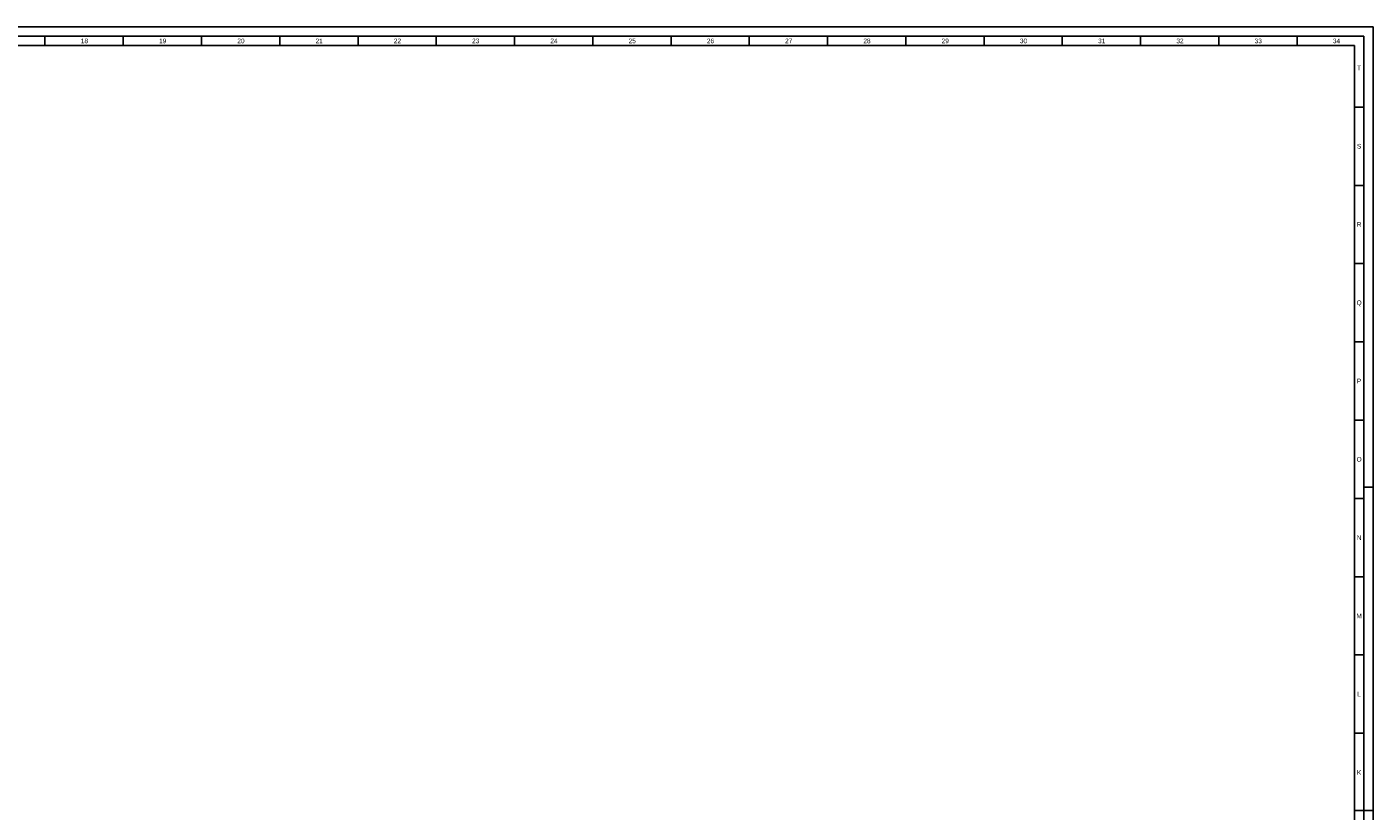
# Model space of a CAD drawing. Extents: x 0 to 1427, y 0 to 841.
# Tile 5 of 5: x 704 to 1427, y 420 to 841. Entities that reach past the tile are written whole.
import ezdxf
from ezdxf.enums import TextEntityAlignment as Align

# ---------------------------------------------------------------- set-up
doc = ezdxf.new("R2010")
doc.units = 0
doc.header["$LTSCALE"] = 12
doc.header["$MEASUREMENT"] = 0
doc.linetypes.add('SOLID_THICK', pattern=[0])
doc.linetypes.add('SOLID_THIN', pattern=[0])
doc.layers.get('0').update_dxf_attribs({"linetype": 'CONTINUOUS'})
doc.layers.add('TEXT', color=7, linetype='CONTINUOUS')
doc.styles.add('PLAIN_SMALL', font='arial.ttf', dxfattribs={"width": 0.75})

msp = doc.modelspace()

# ---------------------------------------------------------------- linework, layer by layer
at = {"color": 7, "linetype": 'SOLID_THIN'}
for p, q in [((1426.8, 841), (0, 841)), ((1426.8, 0), (1426.8, 841)), ((10, 831), (1416.8, 831)), ((714, 836), (714, 831)), ((756, 836), (756, 831)), ((798, 836), (798, 831)), ((840, 836), (840, 831)), ((882, 836), (882, 831)), ((924, 836), (924, 831)), ((966, 836), (966, 831)), ((1008, 836), (1008, 831)), ((1050, 836), (1050, 831)), ((1092, 836), (1092, 831)), ((1134, 836), (1134, 831)), ((1176, 836), (1176, 831)), ((1218, 836), (1218, 831)), ((1260, 836), (1260, 831)), ((1302, 836), (1302, 831)), ((1344, 836), (1344, 831)), ((1386, 836), (1386, 831)), ((1416.8, 831), (1416.8, 10)), ((1416.8, 798), (1421.8, 798)), ((1416.8, 756), (1421.8, 756)), ((1416.8, 714), (1421.8, 714)), ((1416.8, 672), (1421.8, 672)), ((1416.8, 630), (1421.8, 630)), ((1421.8, 594), (1426.8, 594)), ((1416.8, 588), (1421.8, 588)), ((1416.8, 546), (1421.8, 546)), ((1416.8, 504), (1421.8, 504)), ((1416.8, 462), (1421.8, 462)), ((1416.8, 420.5), (1426.8, 420.5))]:
    msp.add_line(p, q, dxfattribs=at)
at = {"color": 172, "linetype": 'SOLID_THICK'}
for p, q in [((5, 836), (1421.8, 836)), ((1421.8, 836), (1421.8, 5))]:
    msp.add_line(p, q, dxfattribs=at)

# ---------------------------------------------------------------- texts
at = {"layer": 'TEXT', "color": 7, "style": 'PLAIN_SMALL', "width": 0.833333}
for s, p in [('18', (735.17, 833.5)), ('19', (777.17, 833.5)), ('20', (819.17, 833.5)), ('21', (861.17, 833.5)), ('22', (903.17, 833.5)), ('23', (945.17, 833.5)), ('24', (987.17, 833.5)), ('25', (1029.17, 833.5)), ('26', (1071.17, 833.5)), ('27', (1113.17, 833.5)), ('28', (1155.17, 833.5)), ('29', (1197.17, 833.5)), ('30', (1239.17, 833.5)), ('31', (1281.17, 833.5)), ('32', (1323.17, 833.5)), ('33', (1365.17, 833.5)), ('34', (1407.17, 833.5)), ('T', (1419.3, 819)), ('S', (1419.3, 777)), ('R', (1419.3, 735)), ('Q', (1419.3, 693)), ('P', (1419.3, 651)), ('O', (1419.3, 609)), ('N', (1419.3, 567)), ('M', (1419.3, 525)), ('L', (1419.3, 483)), ('K', (1419.3, 441))]:
    msp.add_text(s, height=2.5, dxfattribs=at).set_placement(p, align=Align.MIDDLE_CENTER)

doc.saveas('drawing.dxf')
